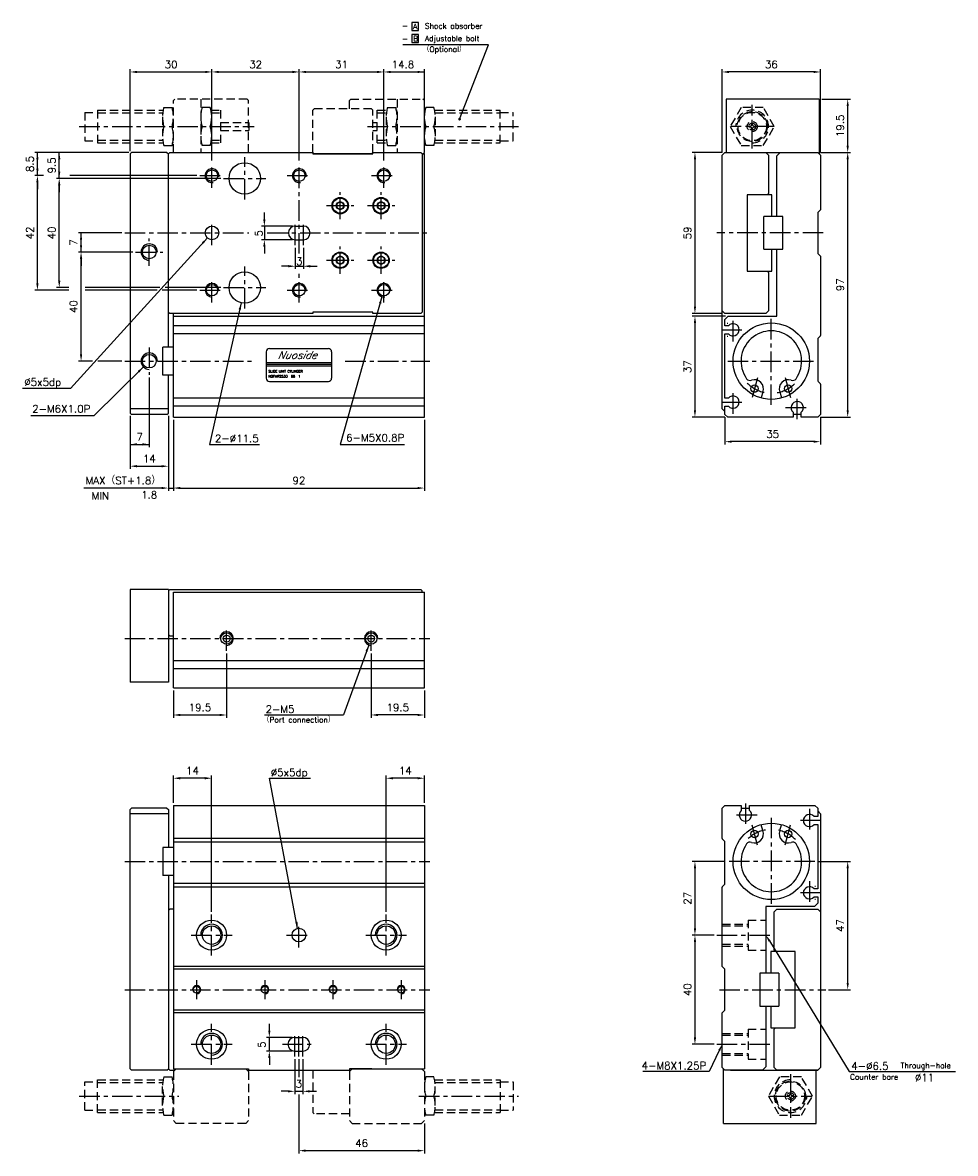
# Model space of a CAD drawing. Extents: x 14 to 576, y 8 to 422.
# Tile 2 of 2: x 234 to 576, y 8 to 422. Entities that reach past the tile are written whole.
import ezdxf
from ezdxf.enums import TextEntityAlignment as Align

# ---------------------------------------------------------------- set-up
doc = ezdxf.new("R2010")
doc.units = 0
doc.header["$LTSCALE"] = 6
doc.header["$MEASUREMENT"] = 0
doc.linetypes.add('CENTER', pattern=[2, 1.25, -0.25, 0.25, -0.25])
doc.linetypes.add('HIDDENX2', pattern=[0.75, 0.5, -0.25])
for name, color, linetype in [('CENTER', 1, 'CENTER'), ('DIM', 3, 'CONTINUOUS'), ('HIDDEN', 3, 'HIDDENX2'), ('PLINE', 2, 'CONTINUOUS')]:
    doc.layers.add(name, color=color, linetype=linetype)
doc.styles.add('AEH', font='SIMPLEX', dxfattribs={"bigfont": 'AE'})

msp = doc.modelspace()

# ---------------------------------------------------------------- linework, layer by layer
at = {"layer": 'CENTER'}
for p, q in [((501.88, 376.01), (501.88, 392.01)), ((255.18, 384.01), (319.28, 384.01)), ((360.83, 384.01), (416.18, 384.01)), ((509.88, 384.01), (493.88, 384.01)), ((303.83, 361.51), (303.83, 370.51)), ((315.83, 357.26), (315.83, 372.76)), ((335.83, 337.47), (335.83, 370.51)), ((366.83, 361.51), (366.83, 370.51)), ((299.33, 366.01), (308.33, 366.01)), ((308.08, 365.01), (323.58, 365.01)), ((331.33, 366.01), (340.33, 366.01)), ((362.33, 366.01), (371.33, 366.01)), ((350.83, 350.01), (350.83, 360.01)), ((365.83, 350.01), (365.83, 360.01)), ((345.83, 355.01), (355.83, 355.01)), ((360.83, 355.01), (370.83, 355.01)), ((303.83, 340.51), (303.83, 349.51)), ((334.33, 340.51), (334.33, 349.1)), ((337.33, 340.51), (337.33, 349.51)), ((271.83, 345.01), (317.37, 345.01)), ((324.11, 345.01), (383.68, 345.01)), ((527.88, 345.01), (488.88, 345.01)), ((280.83, 333.01), (280.83, 343.01)), ((350.83, 330.01), (350.83, 340.01)), ((365.83, 330.01), (365.83, 340.01)), ((275.83, 338.01), (285.83, 338.01)), ((315.83, 317.26), (315.83, 332.76)), ((345.83, 335.01), (355.83, 335.01)), ((360.83, 335.01), (370.83, 335.01)), ((303.83, 319.51), (303.83, 328.51)), ((335.83, 319.51), (335.83, 331.45)), ((366.83, 319.51), (366.83, 328.51)), ((299.33, 324.01), (308.33, 324.01)), ((308.08, 325.01), (323.58, 325.01)), ((331.33, 324.01), (340.33, 324.01)), ((362.33, 324.01), (371.33, 324.01)), ((494.88, 305.26), (494.88, 313.76)), ((508.88, 282.01), (508.88, 314.01)), ((490.63, 309.51), (499.13, 309.51)), ((280.83, 303.01), (280.83, 293.01)), ((271.83, 298.01), (318.68, 298.01)), ((352.68, 298.01), (383.68, 298.01)), ((492.88, 298.01), (524.88, 298.01)), ((503.78, 291.9), (501.68, 284.09)), ((513.97, 291.99), (516.08, 284.09)), ((494.88, 278.76), (494.88, 287.26)), ((490.63, 283.01), (499.13, 283.01)), ((518.38, 276.76), (518.38, 285.26)), ((514.13, 281.01), (522.63, 281.01)), ((309.18, 191.83), (309.18, 200.83)), ((362.18, 191.83), (362.18, 200.83)), ((271.83, 196.33), (383.68, 196.33)), ((499.38, 135.9), (499.38, 127.4)), ((522.88, 133.9), (522.88, 125.4)), ((503.63, 131.65), (495.13, 131.65)), ((503.8, 120.68), (501.68, 128.58)), ((508.88, 130.65), (508.88, 98.65)), ((513.99, 120.77), (516.08, 128.58)), ((527.13, 129.65), (518.63, 129.65)), ((271.83, 114.65), (383.68, 114.65)), ((524.88, 114.65), (492.88, 114.65)), ((522.88, 107.4), (522.88, 98.9)), ((527.13, 103.15), (518.63, 103.15)), ((303.68, 80.15), (303.68, 95.15)), ((335.68, 83.15), (335.68, 92.15)), ((367.68, 80.15), (367.68, 95.15)), ((296.18, 87.65), (311.18, 87.65)), ((331.18, 87.65), (340.18, 87.65)), ((360.18, 87.65), (375.18, 87.65)), ((488.88, 87.65), (508.88, 87.65)), ((298.18, 71.15), (298.18, 64.15)), ((323.18, 71.15), (323.18, 64.15)), ((348.18, 71.15), (348.18, 64.15)), ((373.18, 71.15), (373.18, 64.15)), ((271.83, 67.65), (383.68, 67.65)), ((489.88, 67.65), (528.88, 67.65)), ((303.68, 40.15), (303.68, 55.15)), ((367.68, 40.15), (367.68, 55.15)), ((334.18, 43.15), (334.18, 52.15)), ((335.68, 43.15), (335.68, 52.15)), ((337.18, 43.15), (337.18, 52.15)), ((296.18, 47.65), (311.18, 47.65)), ((329.68, 47.65), (341.68, 47.65)), ((360.18, 47.65), (375.18, 47.65)), ((488.88, 47.65), (508.88, 47.65)), ((515.88, 36.65), (515.88, 20.65)), ((255.18, 28.65), (291.68, 28.65)), ((379.68, 28.65), (416.18, 28.65)), ((507.88, 28.65), (523.88, 28.65))]:
    msp.add_line(p, q, dxfattribs=at)
for centre, start, end in [((508.88, 298.65), 224.4155, 257.5054), ((508.88, 298.65), 280.2365, 313.3185), ((508.88, 114.02), 100.2365, 133.3185), ((508.88, 114.02), 44.4155, 77.5054)]:
    msp.add_arc(centre, 12.35, start, end, dxfattribs=at)
at = {"layer": 'DIM'}
for p, q in [((377.04, 422.1), (377.04, 419.2)), ((379.54, 422.1), (377.04, 422.1)), ((377.04, 419.2), (379.54, 419.2)), ((379.54, 419.2), (379.54, 422.1)), ((379.54, 417.69), (377.04, 417.69)), ((377.04, 417.69), (377.04, 414.79)), ((377.04, 414.79), (379.54, 414.79)), ((379.54, 414.79), (379.54, 417.69)), ((405.21, 414.01), (373.76, 414.01)), ((394.59, 386.71), (405.21, 414.01)), ((273.83, 375.01), (273.83, 405.01)), ((276.33, 404.01), (301.33, 404.01)), ((303.83, 371.51), (303.83, 405.01)), ((306.33, 404.01), (333.33, 404.01)), ((335.83, 371.51), (335.83, 405.01)), ((338.33, 404.01), (364.33, 404.01)), ((366.83, 371.51), (366.83, 405.01)), ((369.33, 404.01), (381.68, 404.01)), ((381.68, 375.01), (381.68, 405.01)), ((490.88, 374.51), (490.88, 405.01)), ((524.38, 404.01), (493.38, 404.01)), ((526.88, 374.51), (526.88, 405.01)), ((527.38, 394.01), (537.88, 394.01)), ((536.88, 377.01), (536.88, 391.51)), ((273.33, 374.51), (238.83, 374.51)), ((239.83, 366.01), (239.83, 374.51)), ((247.83, 365.01), (247.83, 374.51)), ((490.88, 374.51), (479.88, 374.51)), ((526.88, 374.51), (537.88, 374.51)), ((480.88, 372.01), (480.88, 318.01)), ((536.88, 280.01), (536.88, 372.01)), ((242.09, 366.01), (238.83, 366.01)), ((307.08, 365.01), (246.83, 365.01)), ((298.33, 366.01), (251.66, 366.01)), ((239.83, 326.51), (239.83, 363.51)), ((239.83, 363.51), (239.83, 361.01)), ((247.83, 327.51), (247.83, 362.51)), ((247.83, 362.51), (247.83, 360.01)), ((323.03, 350.01), (323.03, 352.51)), ((270.83, 345.01), (254.83, 345.01)), ((255.83, 338.01), (255.83, 345.01)), ((333.33, 347.51), (322.03, 347.51)), ((323.03, 347.51), (323.03, 342.51)), ((302.14, 343.17), (251.91, 288.01)), ((333.33, 342.51), (322.03, 342.51)), ((323.03, 340.01), (323.03, 337.51)), ((274.83, 338.01), (254.83, 338.01)), ((334.33, 339.51), (334.33, 331.81)), ((337.33, 339.51), (337.33, 331.81)), ((255.83, 300.51), (255.83, 335.51)), ((255.83, 335.51), (255.83, 333.01)), ((331.83, 332.81), (329.33, 332.81)), ((334.33, 332.81), (337.33, 332.81)), ((339.83, 332.81), (342.33, 332.81)), ((251.36, 324.01), (238.83, 324.01)), ((251.36, 325.01), (246.83, 325.01)), ((284.7, 325.01), (257.39, 325.01)), ((283.7, 324.01), (257.39, 324.01)), ((298.33, 324.01), (285.61, 324.01)), ((307.08, 325.01), (286.61, 325.01)), ((314.56, 319.4), (302.87, 267.51)), ((366.14, 321.61), (350.79, 267.51)), ((490.88, 315.51), (479.88, 315.51)), ((492.08, 314.51), (479.88, 314.51)), ((480.88, 312.01), (480.88, 280.01)), ((260.01, 298.01), (254.83, 298.01)), ((278.69, 295.91), (260.56, 278.01)), ((270.83, 298.01), (262.01, 298.01)), ((280.83, 292.01), (280.83, 266.51)), ((251.91, 288.01), (234.4, 288.01)), ((260.56, 278.01), (237.43, 278.01)), ((273.83, 278.01), (273.83, 258.51)), ((287.83, 278.01), (287.83, 250.51)), ((289.68, 276.51), (289.68, 250.51)), ((381.68, 276.51), (381.68, 250.51)), ((491.88, 277.51), (479.88, 277.51)), ((491.88, 277.51), (491.88, 267.51)), ((526.88, 277.51), (526.88, 267.51)), ((526.88, 277.51), (537.88, 277.51)), ((273.83, 267.51), (280.83, 267.51)), ((302.87, 267.51), (321.2, 267.51)), ((350.79, 267.51), (374.42, 267.51)), ((524.38, 268.51), (494.38, 268.51)), ((276.33, 259.51), (285.33, 259.51)), ((285.33, 251.51), (256.9, 251.51)), ((287.83, 251.51), (289.68, 251.51)), ((292.18, 251.51), (379.18, 251.51)), ((309.18, 190.83), (309.18, 167.33)), ((361.32, 193.98), (352.01, 168.33)), ((362.18, 190.83), (362.18, 167.33)), ((289.68, 177.33), (289.68, 167.33)), ((381.68, 177.33), (381.68, 167.33)), ((292.18, 168.33), (306.68, 168.33)), ((323.11, 168.33), (352.01, 168.33)), ((379.18, 168.33), (364.68, 168.33)), ((289.68, 136.15), (289.68, 146.15)), ((301.18, 145.15), (292.18, 145.15)), ((303.68, 96.15), (303.68, 146.15)), ((324.95, 145.15), (339.89, 145.15)), ((335.22, 90.11), (324.95, 145.15)), ((367.68, 96.15), (367.68, 146.15)), ((379.18, 145.15), (370.18, 145.15)), ((381.68, 136.15), (381.68, 146.15)), ((491.88, 114.65), (479.88, 114.65)), ((480.88, 112.15), (480.88, 90.15)), ((525.88, 114.65), (537.88, 114.65)), ((536.88, 70.15), (536.88, 112.15)), ((487.88, 87.65), (479.88, 87.65)), ((480.88, 85.15), (480.88, 50.15)), ((508.18, 85.52), (537.39, 37.65)), ((529.88, 67.65), (537.88, 67.65)), ((324.85, 52.65), (324.85, 55.15)), ((333.18, 50.15), (323.85, 50.15)), ((324.85, 45.15), (324.85, 50.15)), ((487.88, 47.65), (479.88, 47.65)), ((333.18, 45.15), (323.85, 45.15)), ((324.85, 42.65), (324.85, 40.15)), ((334.18, 42.15), (334.18, 29.4)), ((335.68, 42.15), (335.68, 35.64)), ((337.18, 42.15), (337.18, 29.4)), ((489.81, 45.39), (486.15, 37.65)), ((486.15, 37.65), (461.76, 37.65)), ((537.39, 37.65), (576.36, 37.65)), ((331.68, 30.4), (329.18, 30.4)), ((334.18, 30.4), (337.18, 30.4)), ((335.68, 29.2), (335.68, 7.65)), ((339.68, 30.4), (342.18, 30.4)), ((381.68, 18.65), (381.68, 7.65)), ((338.18, 8.65), (379.18, 8.65))]:
    msp.add_line(p, q, dxfattribs=at)
at = {"layer": 'DIM', "const_width": 0.5}
msp.add_lwpolyline([(394.34, 386.71, 1), (394.84, 386.71, 1)], format="xyb", close=True, dxfattribs=at)
at = {"layer": 'DIM'}
for centre in [(350.83, 355.01), (365.83, 355.01), (350.83, 335.01), (365.83, 335.01)]:
    msp.add_circle(centre, 1.44, dxfattribs=at)
for points in [[(276.33, 404.43), (276.33, 403.6), (273.83, 404.01)], [(301.33, 404.43), (301.33, 403.6), (303.83, 404.01)], [(306.33, 404.43), (306.33, 403.6), (303.83, 404.01)], [(333.33, 404.43), (333.33, 403.6), (335.83, 404.01)], [(338.33, 404.43), (338.33, 403.6), (335.83, 404.01)], [(364.33, 404.43), (364.33, 403.6), (366.83, 404.01)], [(369.33, 404.43), (369.33, 403.6), (366.83, 404.01)], [(379.18, 404.43), (379.18, 403.6), (381.68, 404.01)], [(493.38, 404.43), (493.38, 403.6), (490.88, 404.01)], [(524.38, 404.43), (524.38, 403.6), (526.88, 404.01)], [(536.47, 391.51), (537.3, 391.51), (536.88, 394.01)], [(239.41, 372.01), (240.24, 372.01), (239.83, 374.51)], [(247.41, 372.01), (248.24, 372.01), (247.83, 374.51)], [(480.47, 372.01), (481.3, 372.01), (480.88, 374.51)], [(536.47, 377.01), (537.3, 377.01), (536.88, 374.51)], [(536.47, 372.01), (537.3, 372.01), (536.88, 374.51)], [(239.41, 368.51), (240.24, 368.51), (239.83, 366.01)], [(239.41, 363.51), (240.24, 363.51), (239.83, 366.01)], [(247.41, 367.51), (248.24, 367.51), (247.83, 365.01)], [(247.41, 362.51), (248.24, 362.51), (247.83, 365.01)], [(322.61, 350.01), (323.44, 350.01), (323.03, 347.51)], [(255.41, 342.51), (256.24, 342.51), (255.83, 345.01)], [(255.41, 340.51), (256.24, 340.51), (255.83, 338.01)], [(300.15, 341.6), (300.77, 341.04), (302.14, 343.17)], [(322.61, 340.01), (323.44, 340.01), (323.03, 342.51)], [(255.41, 335.51), (256.24, 335.51), (255.83, 338.01)], [(331.83, 333.23), (331.83, 332.4), (334.33, 332.81)], [(339.83, 333.23), (339.83, 332.4), (337.33, 332.81)], [(247.41, 327.51), (248.24, 327.51), (247.83, 325.01)], [(239.41, 326.51), (240.24, 326.51), (239.83, 324.01)], [(313.61, 317.06), (314.42, 316.87), (314.56, 319.4)], [(365.06, 319.32), (365.86, 319.09), (366.14, 321.61)], [(480.47, 318.01), (481.3, 318.01), (480.88, 315.51)], [(480.47, 312.01), (481.3, 312.01), (480.88, 314.51)], [(255.41, 300.51), (256.24, 300.51), (255.83, 298.01)], [(276.62, 294.45), (277.2, 293.85), (278.69, 295.91)], [(480.47, 280.01), (481.3, 280.01), (480.88, 277.51)], [(536.47, 280.01), (537.3, 280.01), (536.88, 277.51)], [(276.33, 267.93), (276.33, 267.1), (273.83, 267.51)], [(278.33, 267.93), (278.33, 267.1), (280.83, 267.51)], [(494.38, 268.93), (494.38, 268.1), (491.88, 268.51)], [(524.38, 268.93), (524.38, 268.1), (526.88, 268.51)], [(276.33, 259.93), (276.33, 259.1), (273.83, 259.51)], [(285.33, 259.93), (285.33, 259.1), (287.83, 259.51)], [(285.33, 251.93), (285.33, 251.1), (287.83, 251.51)], [(292.18, 251.93), (292.18, 251.1), (289.68, 251.51)], [(379.18, 251.93), (379.18, 251.1), (381.68, 251.51)], [(360.08, 191.78), (360.86, 191.49), (361.32, 193.98)], [(292.18, 168.75), (292.18, 167.92), (289.68, 168.33)], [(306.68, 168.75), (306.68, 167.92), (309.18, 168.33)], [(364.68, 168.75), (364.68, 167.92), (362.18, 168.33)], [(379.18, 168.75), (379.18, 167.92), (381.68, 168.33)], [(292.18, 145.57), (292.18, 144.74), (289.68, 145.15)], [(301.18, 145.57), (301.18, 144.74), (303.68, 145.15)], [(370.18, 145.57), (370.18, 144.74), (367.68, 145.15)], [(379.18, 145.57), (379.18, 144.74), (381.68, 145.15)], [(480.47, 112.15), (481.3, 112.15), (480.88, 114.65)], [(536.47, 112.15), (537.3, 112.15), (536.88, 114.65)], [(335.17, 92.65), (334.35, 92.49), (335.22, 90.11)], [(480.47, 90.15), (481.3, 90.15), (480.88, 87.65)], [(480.47, 85.15), (481.3, 85.15), (480.88, 87.65)], [(507.83, 85.3), (508.54, 85.74), (506.88, 87.65)], [(536.47, 70.15), (537.3, 70.15), (536.88, 67.65)], [(324.43, 52.65), (325.27, 52.65), (324.85, 50.15)], [(480.47, 50.15), (481.3, 50.15), (480.88, 47.65)], [(489.44, 45.57), (490.19, 45.22), (490.88, 47.65)], [(324.43, 42.65), (325.27, 42.65), (324.85, 45.15)], [(331.68, 30.81), (331.68, 29.98), (334.18, 30.4)], [(339.68, 30.81), (339.68, 29.98), (337.18, 30.4)], [(338.18, 9.07), (338.18, 8.24), (335.68, 8.65)], [(379.18, 9.07), (379.18, 8.24), (381.68, 8.65)]]:
    msp.add_solid(points, dxfattribs=at)
at = {"layer": 'HIDDEN'}
for p, q in [((289.68, 393.51), (290.18, 394.01)), ((316.68, 394.01), (290.18, 394.01)), ((299.68, 394.01), (299.68, 374.51)), ((316.68, 394.01), (317.18, 393.51)), ((354.68, 394.01), (354.18, 393.51)), ((354.68, 394.01), (381.18, 394.01)), ((371.68, 394.01), (371.68, 374.51)), ((381.68, 393.51), (381.18, 394.01)), ((261.88, 390.01), (285.93, 390.01)), ((261.88, 390.01), (261.88, 378.01)), ((286.18, 391.01), (289.18, 391.01)), ((289.68, 390.01), (289.42, 390.01)), ((289.68, 374.51), (289.68, 393.51)), ((299.68, 390.01), (299.93, 390.01)), ((303.18, 391.01), (300.18, 391.01)), ((303.42, 390.01), (306.98, 390.01)), ((306.98, 390.01), (306.98, 378.01)), ((317.18, 374.51), (317.18, 393.51)), ((340.83, 390.01), (341.33, 390.51)), ((340.83, 374.51), (340.83, 390.01)), ((362.33, 390.51), (341.33, 390.51)), ((354.18, 390.51), (354.18, 393.51)), ((362.83, 390.01), (362.33, 390.51)), ((362.83, 374.51), (362.83, 390.01)), ((364.38, 390.01), (367.93, 390.01)), ((364.38, 378.01), (364.38, 390.01)), ((368.18, 391.01), (371.18, 391.01)), ((371.42, 390.01), (371.68, 390.01)), ((381.68, 374.51), (381.68, 393.51)), ((381.68, 390.01), (381.93, 390.01)), ((385.18, 391.01), (382.18, 391.01)), ((385.42, 390.01), (409.48, 390.01)), ((409.48, 378.01), (409.48, 390.01)), ((257.18, 389.21), (257.18, 378.81)), ((257.18, 389.21), (261.88, 389.21)), ((261.88, 389.01), (285.77, 389.01)), ((285.68, 387.51), (285.68, 380.51)), ((289.68, 389.01), (289.59, 389.01)), ((299.68, 389.01), (299.77, 389.01)), ((303.59, 389.01), (306.98, 389.01)), ((303.68, 387.51), (303.68, 380.51)), ((306.98, 385.51), (317.28, 385.51)), ((317.28, 385.51), (317.28, 382.51)), ((362.83, 385.51), (364.38, 385.51)), ((364.38, 389.01), (367.77, 389.01)), ((367.68, 387.51), (367.68, 380.51)), ((371.59, 389.01), (371.68, 389.01)), ((381.68, 389.01), (381.77, 389.01)), ((385.59, 389.01), (409.48, 389.01)), ((385.68, 387.51), (385.68, 380.51)), ((409.48, 389.21), (414.18, 389.21)), ((414.18, 378.81), (414.18, 389.21)), ((306.98, 382.51), (317.28, 382.51)), ((362.83, 382.51), (364.38, 382.51)), ((500.64, 384.16), (501.41, 384.16)), ((500.64, 383.86), (501.41, 383.86)), ((501.73, 384.49), (501.73, 385.25)), ((501.73, 382.77), (501.73, 383.54)), ((502.03, 384.49), (502.03, 385.25)), ((502.03, 382.77), (502.03, 383.54)), ((502.35, 384.16), (503.12, 384.16)), ((502.35, 383.86), (503.12, 383.86)), ((257.18, 378.81), (261.88, 378.81)), ((261.88, 379.01), (285.77, 379.01)), ((261.88, 378.01), (285.93, 378.01)), ((289.68, 378.01), (289.42, 378.01)), ((289.68, 379.01), (289.59, 379.01)), ((299.68, 379.01), (299.77, 379.01)), ((299.68, 378.01), (299.93, 378.01)), ((303.42, 378.01), (306.98, 378.01)), ((303.59, 379.01), (306.98, 379.01)), ((364.38, 379.01), (367.77, 379.01)), ((364.38, 378.01), (367.93, 378.01)), ((371.42, 378.01), (371.68, 378.01)), ((371.59, 379.01), (371.68, 379.01)), ((381.68, 379.01), (381.77, 379.01)), ((381.68, 378.01), (381.93, 378.01)), ((385.42, 378.01), (409.48, 378.01)), ((385.59, 379.01), (409.48, 379.01)), ((409.48, 378.81), (414.18, 378.81)), ((286.18, 377.01), (289.18, 377.01)), ((303.18, 377.01), (300.18, 377.01)), ((341.33, 374.01), (340.83, 374.51)), ((362.33, 374.01), (362.83, 374.51)), ((368.18, 377.01), (371.18, 377.01)), ((381.18, 374.01), (381.68, 374.51)), ((385.18, 377.01), (382.18, 377.01)), ((490.88, 91.65), (500.38, 91.65)), ((500.38, 93.15), (500.38, 82.15)), ((500.38, 93.15), (506.88, 93.15)), ((490.88, 91.03), (500.38, 91.03)), ((490.88, 84.28), (500.38, 84.28)), ((490.88, 83.65), (500.38, 83.65)), ((500.38, 82.15), (506.88, 82.15)), ((490.88, 51.65), (500.38, 51.65)), ((490.88, 51.03), (500.38, 51.03)), ((500.38, 53.15), (506.88, 53.15)), ((500.38, 53.15), (500.38, 42.15)), ((490.88, 44.28), (500.38, 44.28)), ((490.88, 43.65), (500.38, 43.65)), ((500.38, 42.15), (506.88, 42.15)), ((290.68, 38.65), (289.68, 37.65)), ((289.68, 37.65), (289.68, 19.65)), ((316.18, 38.65), (317.18, 37.65)), ((317.18, 37.65), (317.18, 19.65)), ((340.83, 38.15), (340.83, 22.65)), ((355.18, 38.65), (354.18, 37.65)), ((354.18, 37.65), (354.18, 19.65)), ((380.68, 38.65), (381.68, 37.65)), ((381.68, 37.65), (381.68, 19.65)), ((257.18, 33.85), (261.88, 33.85)), ((257.18, 23.45), (257.18, 33.85)), ((261.88, 34.65), (285.93, 34.65)), ((261.88, 22.65), (261.88, 34.65)), ((261.88, 33.65), (285.77, 33.65)), ((286.18, 35.65), (289.18, 35.65)), ((289.68, 34.65), (289.42, 34.65)), ((289.68, 33.65), (289.59, 33.65)), ((381.68, 34.65), (381.93, 34.65)), ((381.68, 33.65), (381.77, 33.65)), ((385.18, 35.65), (382.18, 35.65)), ((385.42, 34.65), (409.48, 34.65)), ((385.59, 33.65), (409.48, 33.65)), ((409.48, 34.65), (409.48, 22.65)), ((409.48, 33.85), (414.18, 33.85)), ((414.18, 33.85), (414.18, 23.45)), ((285.68, 25.15), (285.68, 32.15)), ((385.68, 25.15), (385.68, 32.15)), ((515.73, 29.89), (515.73, 29.13)), ((516.03, 29.89), (516.03, 29.13)), ((515.41, 28.8), (514.64, 28.8)), ((515.41, 28.5), (514.64, 28.5)), ((515.73, 28.18), (515.73, 27.41)), ((516.03, 28.18), (516.03, 27.41)), ((517.12, 28.8), (516.35, 28.8)), ((517.12, 28.5), (516.35, 28.5)), ((257.18, 23.45), (261.88, 23.45)), ((261.88, 23.65), (285.77, 23.65)), ((261.88, 22.65), (285.93, 22.65)), ((286.18, 21.65), (289.18, 21.65)), ((289.68, 22.65), (289.42, 22.65)), ((289.68, 23.65), (289.59, 23.65)), ((340.83, 22.65), (341.33, 22.15)), ((354.18, 22.15), (341.33, 22.15)), ((381.68, 23.65), (381.77, 23.65)), ((381.68, 22.65), (381.93, 22.65)), ((385.18, 21.65), (382.18, 21.65)), ((385.42, 22.65), (409.48, 22.65)), ((385.59, 23.65), (409.48, 23.65)), ((409.48, 23.45), (414.18, 23.45)), ((290.68, 18.65), (289.68, 19.65)), ((316.18, 18.65), (290.68, 18.65)), ((316.18, 18.65), (317.18, 19.65)), ((354.18, 19.65), (355.18, 18.65)), ((355.18, 18.65), (380.68, 18.65)), ((381.68, 19.65), (380.68, 18.65))]:
    msp.add_line(p, q, dxfattribs=at)
for points in [[(497.84, 391.01), (493.8, 384.01), (497.84, 377.01), (505.92, 377.01), (509.97, 384.01), (505.92, 391.01)], [(519.92, 21.65), (523.97, 28.65), (519.92, 35.65), (511.84, 35.65), (507.8, 28.65), (511.84, 21.65)]]:
    msp.add_lwpolyline(points, close=True, dxfattribs=at)
for centre, radius in [((501.88, 384.01), 5.5), ((501.88, 384.01), 5.2), ((501.88, 384.01), 1.85), ((501.88, 384.01), 1.25), ((515.88, 28.65), 5.5), ((515.88, 28.65), 5.2), ((515.88, 28.65), 1.85), ((515.88, 28.65), 1.25)]:
    msp.add_circle(centre, radius, dxfattribs=at)
for centre, radius, start, end in [((298.18, 387.51), 12.5, 163.7398, 196.2602), ((277.18, 387.51), 12.5, 343.7398, 16.2602), ((312.18, 387.51), 12.5, 163.7398, 196.2602), ((291.18, 387.51), 12.5, 343.7398, 16.2602), ((380.18, 387.51), 12.5, 163.7398, 196.2602), ((359.18, 387.51), 12.5, 343.7398, 16.2602), ((394.18, 387.51), 12.5, 163.7398, 196.2602), ((373.18, 387.51), 12.5, 343.7398, 16.2602), ((298.18, 380.51), 12.5, 163.7398, 196.2602), ((277.18, 380.51), 12.5, 343.7398, 16.2602), ((312.18, 380.51), 12.5, 163.7398, 196.2602), ((291.18, 380.51), 12.5, 343.7398, 16.2602), ((380.18, 380.51), 12.5, 163.7398, 196.2602), ((359.18, 380.51), 12.5, 343.7398, 16.2602), ((394.18, 380.51), 12.5, 163.7398, 196.2602), ((373.18, 380.51), 12.5, 343.7398, 16.2602), ((501.88, 384.01), 0.496, 107.6204, 162.3796), ((501.88, 384.01), 0.496, 197.6204, 252.3796), ((501.88, 384.01), 0.496, 17.6204, 72.3796), ((501.88, 384.01), 0.496, 287.6204, 342.3796), ((298.18, 32.15), 12.5, 163.7398, 196.2602), ((277.18, 32.15), 12.5, 343.7398, 16.2602), ((394.18, 32.15), 12.5, 163.7398, 196.2602), ((373.18, 32.15), 12.5, 343.7398, 16.2602), ((515.88, 28.65), 0.496, 107.6204, 162.3796), ((515.88, 28.65), 0.496, 17.6204, 72.3796), ((298.18, 25.15), 12.5, 163.7398, 196.2602), ((277.18, 25.15), 12.5, 343.7398, 16.2602), ((394.18, 25.15), 12.5, 163.7398, 196.2602), ((373.18, 25.15), 12.5, 343.7398, 16.2602), ((515.88, 28.65), 0.496, 197.6204, 252.3796), ((515.88, 28.65), 0.496, 287.6204, 342.3796)]:
    msp.add_arc(centre, radius, start, end, dxfattribs=at)
at = {"layer": 'HIDDEN', "color": 3}
for centre, start, end in [((501.88, 384.01), 270, 180), ((515.88, 28.65), 90, 0)]:
    msp.add_arc(centre, 6, start, end, dxfattribs=at)
at = {"layer": 'PLINE'}
for p, q in [((492.38, 394.01), (492.38, 374.51)), ((526.38, 394.01), (492.38, 394.01)), ((526.38, 394.01), (526.38, 374.01)), ((274.33, 374.51), (273.83, 374.01)), ((273.83, 374.01), (273.83, 279.01)), ((287.33, 374.51), (274.33, 374.51)), ((287.33, 374.51), (287.83, 374.01)), ((287.83, 374.01), (288.33, 374.51)), ((287.83, 303.11), (287.83, 374.01)), ((287.83, 316.01), (287.83, 374.01)), ((288.33, 374.51), (340.83, 374.51)), ((340.83, 374.51), (340.83, 374.01)), ((340.83, 374.01), (362.83, 374.01)), ((362.38, 374.01), (341.38, 374.01)), ((362.83, 374.51), (380.33, 374.51)), ((362.83, 374.01), (362.83, 374.51)), ((380.33, 374.51), (380.83, 374.01)), ((380.83, 374.01), (380.83, 316.01)), ((380.83, 374.01), (381.68, 374.01)), ((381.68, 277.51), (381.68, 374.01)), ((491.88, 374.51), (490.88, 373.51)), ((490.88, 373.51), (491.88, 374.51)), ((490.88, 280.51), (490.88, 373.51)), ((490.88, 316.51), (490.88, 373.51)), ((491.88, 374.51), (525.88, 374.51)), ((506.88, 374.51), (507.88, 373.51)), ((507.88, 373.51), (507.88, 359.51)), ((510.88, 373.31), (512.08, 374.51)), ((510.88, 351.01), (510.88, 373.31)), ((525.88, 374.51), (526.88, 373.51)), ((526.88, 373.51), (526.88, 353.51)), ((500.08, 359.01), (500.08, 331.01)), ((509.08, 359.01), (500.08, 359.01)), ((507.38, 359.01), (507.88, 359.51)), ((509.08, 351.01), (509.08, 359.01)), ((526.88, 353.51), (525.88, 352.51)), ((525.88, 352.51), (525.88, 337.51)), ((513.08, 351.01), (506.08, 351.01)), ((506.08, 339.01), (506.08, 351.01)), ((513.08, 339.01), (513.08, 351.01)), ((334.33, 347.51), (337.33, 347.51)), ((334.33, 342.51), (337.33, 342.51)), ((506.08, 339.01), (513.08, 339.01)), ((509.08, 331.01), (509.08, 339.01)), ((510.88, 314.51), (510.88, 339.01)), ((525.88, 337.51), (526.88, 336.51)), ((526.88, 336.51), (526.88, 307.46)), ((500.08, 331.01), (509.08, 331.01)), ((507.38, 331.01), (507.88, 330.51)), ((507.88, 330.51), (507.88, 316.51)), ((288.33, 315.51), (287.83, 316.01)), ((340.83, 315.51), (288.33, 315.51)), ((289.68, 277.51), (289.68, 315.51)), ((340.83, 316.01), (340.83, 315.51)), ((362.83, 316.01), (340.83, 316.01)), ((362.83, 315.51), (362.83, 316.01)), ((380.33, 315.51), (362.83, 315.51)), ((380.83, 316.01), (380.33, 315.51)), ((491.88, 315.51), (490.88, 316.51)), ((506.88, 315.51), (491.88, 315.51)), ((507.88, 316.51), (506.88, 315.51)), ((289.68, 314.51), (381.68, 314.51)), ((381.68, 311.01), (289.68, 311.01)), ((491.88, 313.31), (493.08, 314.51)), ((491.88, 311.01), (491.88, 313.31)), ((493.21, 311.01), (491.88, 311.01)), ((493.08, 314.51), (510.88, 314.51)), ((381.68, 308.01), (289.68, 308.01)), ((491.88, 308.01), (493.21, 308.01)), ((491.88, 284.51), (491.88, 308.01)), ((526.77, 307.18), (526, 306.41)), ((289.68, 303.11), (285.83, 303.11)), ((285.83, 292.91), (285.83, 303.11)), ((525.88, 306.13), (525.88, 290.9)), ((289.68, 292.91), (285.83, 292.91)), ((287.83, 279.01), (287.83, 292.91)), ((526, 290.62), (526.77, 289.85)), ((505.75, 286.71), (505.16, 284.64)), ((512.02, 286.71), (512.61, 284.64)), ((526.88, 289.57), (526.88, 278.51)), ((381.68, 284.51), (289.68, 284.51)), ((493.21, 284.51), (491.88, 284.51)), ((287.83, 280.51), (273.83, 280.51)), ((273.83, 279.01), (274.33, 278.51)), ((287.33, 278.51), (274.33, 278.51)), ((287.33, 278.51), (287.83, 279.01)), ((381.68, 281.51), (289.68, 281.51)), ((490.88, 280.51), (491.88, 279.51)), ((491.88, 281.51), (493.21, 281.51)), ((491.88, 278.51), (491.88, 281.51)), ((492.88, 277.51), (491.88, 278.51)), ((516.88, 279.34), (516.88, 277.51)), ((519.88, 278.51), (516.88, 278.51)), ((519.88, 277.51), (519.88, 279.34)), ((525.88, 277.51), (526.88, 278.51)), ((289.68, 277.51), (381.68, 277.51)), ((516.88, 277.51), (492.88, 277.51)), ((525.88, 277.51), (519.88, 277.51)), ((273.83, 214.33), (273.83, 180.33)), ((287.83, 214.33), (273.83, 214.33)), ((287.83, 214.33), (287.83, 180.33)), ((287.83, 213.83), (288.33, 214.33)), ((288.33, 214.33), (380.33, 214.33)), ((289.68, 213.33), (381.68, 213.33)), ((289.68, 178.33), (289.68, 213.33)), ((380.83, 213.83), (380.33, 214.33)), ((380.83, 213.33), (380.83, 213.83)), ((381.68, 178.33), (381.68, 213.33)), ((287.83, 197.83), (288.33, 197.33)), ((288.33, 197.33), (289.68, 197.33)), ((289.68, 188.33), (381.68, 188.33)), ((289.68, 185.33), (381.68, 185.33)), ((287.83, 180.33), (273.83, 180.33)), ((289.68, 178.33), (381.68, 178.33)), ((273.83, 133.65), (274.33, 134.15)), ((273.83, 38.65), (273.83, 133.65)), ((287.33, 134.15), (274.33, 134.15)), ((287.33, 134.15), (287.83, 133.65)), ((287.83, 133.65), (287.83, 119.75)), ((289.68, 135.15), (381.68, 135.15)), ((289.68, 135.15), (289.68, 38.65)), ((381.68, 135.15), (381.68, 38.65)), ((491.88, 135.15), (490.88, 134.15)), ((490.88, 123.1), (490.88, 134.15)), ((491.88, 135.15), (497.88, 135.15)), ((497.88, 135.15), (497.88, 133.33)), ((497.88, 134.15), (500.88, 134.15)), ((500.88, 135.15), (524.88, 135.15)), ((500.88, 133.33), (500.88, 135.15)), ((524.88, 135.15), (525.88, 134.15)), ((525.88, 134.15), (525.88, 131.15)), ((526.88, 132.15), (525.88, 133.15)), ((287.83, 132.15), (273.83, 132.15)), ((525.88, 131.15), (524.56, 131.15)), ((526.88, 132.15), (526.88, 39.15)), ((505.75, 125.96), (505.16, 128.02)), ((512.02, 125.96), (512.61, 128.02)), ((524.56, 128.15), (525.88, 128.15)), ((525.88, 128.15), (525.88, 104.65)), ((381.68, 123.1), (289.68, 123.1)), ((381.68, 121.77), (289.68, 121.77)), ((491.77, 122.05), (491, 122.81)), ((491.88, 106.54), (491.88, 121.77)), ((285.83, 119.75), (285.83, 109.55)), ((289.68, 119.75), (285.83, 119.75)), ((289.68, 109.55), (285.83, 109.55)), ((287.83, 109.55), (287.83, 38.65)), ((381.68, 106.54), (289.68, 106.54)), ((381.68, 105.21), (289.68, 105.21)), ((490.88, 76.15), (490.88, 105.21)), ((491, 105.49), (491.77, 106.26)), ((525.88, 104.65), (524.56, 104.65)), ((524.56, 101.65), (525.88, 101.65)), ((525.88, 101.65), (525.88, 99.35)), ((288.33, 97.15), (287.83, 96.65)), ((287.83, 96.65), (287.83, 38.65)), ((289.68, 97.15), (288.33, 97.15)), ((506.88, 98.15), (506.88, 73.65)), ((524.68, 98.15), (506.88, 98.15)), ((509.88, 96.15), (510.88, 97.15)), ((509.88, 82.15), (509.88, 96.15)), ((510.88, 97.15), (525.88, 97.15)), ((525.88, 99.35), (524.68, 98.15)), ((525.88, 97.15), (526.88, 96.15)), ((526.88, 96.15), (526.88, 39.15)), ((517.68, 81.65), (508.68, 81.65)), ((508.68, 81.65), (508.68, 73.65)), ((510.38, 81.65), (509.88, 82.15)), ((517.68, 53.65), (517.68, 81.65)), ((381.68, 76.15), (289.68, 76.15)), ((381.68, 75.15), (289.68, 75.15)), ((491.88, 75.15), (490.88, 76.15)), ((491.88, 60.15), (491.88, 75.15)), ((504.68, 73.65), (504.68, 61.65)), ((511.68, 73.65), (504.68, 73.65)), ((511.68, 73.65), (511.68, 61.65)), ((381.68, 60.15), (289.68, 60.15)), ((381.68, 59.15), (289.68, 59.15)), ((490.88, 59.15), (491.88, 60.15)), ((490.88, 39.15), (490.88, 59.15)), ((504.68, 61.65), (511.68, 61.65)), ((506.88, 61.65), (506.88, 39.35)), ((508.68, 61.65), (508.68, 53.65)), ((334.18, 50.15), (337.18, 50.15)), ((508.68, 53.65), (517.68, 53.65)), ((510.38, 53.65), (509.88, 53.15)), ((509.88, 39.15), (509.88, 53.15)), ((334.18, 45.15), (337.18, 45.15)), ((274.33, 38.15), (273.83, 38.65)), ((287.33, 38.15), (274.33, 38.15)), ((287.33, 38.15), (287.83, 38.65)), ((287.83, 38.65), (288.33, 38.15)), ((288.33, 38.15), (290.18, 38.15)), ((289.68, 38.65), (317.18, 38.65)), ((317.18, 38.65), (317.18, 38.15)), ((317.18, 38.15), (354.18, 38.15)), ((362.38, 38.65), (354.18, 38.65)), ((354.18, 38.65), (354.18, 38.15)), ((355.18, 38.65), (381.68, 38.65)), ((491.88, 38.15), (490.88, 39.15)), ((491.38, 18.65), (491.38, 38.65)), ((505.68, 38.15), (491.88, 38.15)), ((493.88, 38.15), (525.88, 38.15)), ((506.88, 39.35), (505.68, 38.15)), ((510.88, 38.15), (509.88, 39.15)), ((525.88, 38.15), (510.88, 38.15)), ((525.38, 18.65), (525.38, 38.15)), ((526.88, 39.15), (525.88, 38.15)), ((525.88, 38.15), (526.88, 39.15)), ((491.38, 18.65), (525.38, 18.65))]:
    msp.add_line(p, q, dxfattribs=at)
at = {"layer": 'PLINE', "color": 5}
for p, q in [((492.88, 311.81), (492.68, 311.81)), ((492.68, 307.21), (492.88, 307.21)), ((525.08, 105.45), (524.89, 105.45)), ((524.89, 100.85), (525.08, 100.85))]:
    msp.add_line(p, q, dxfattribs=at)
at = {"layer": 'PLINE', "color": 3}
for p, q in [((324.88, 302.61), (346.48, 302.61)), ((323.68, 301.41), (323.68, 291.81)), ((347.68, 301.41), (347.68, 291.81)), ((323.68, 297.48), (347.68, 297.48)), ((323.68, 296.88), (347.68, 296.88)), ((323.68, 296.28), (347.68, 296.28)), ((324.88, 290.61), (346.48, 290.61))]:
    msp.add_line(p, q, dxfattribs=at)
at = {"layer": 'PLINE'}
for points in [[(352.08, 355.74), (350.83, 356.46), (349.58, 355.74), (349.58, 354.29), (350.83, 353.57), (352.08, 354.29)], [(367.08, 355.74), (365.83, 356.46), (364.58, 355.74), (364.58, 354.29), (365.83, 353.57), (367.08, 354.29)], [(352.08, 335.74), (350.83, 336.46), (349.58, 335.74), (349.58, 334.29), (350.83, 333.57), (352.08, 334.29)], [(367.08, 335.74), (365.83, 336.46), (364.58, 335.74), (364.58, 334.29), (365.83, 333.57), (367.08, 334.29)]]:
    msp.add_lwpolyline(points, close=True, dxfattribs=at)
for centre, radius in [((315.83, 365.01), 5.75), ((303.83, 366.01), 2.1), ((335.83, 366.01), 2.1), ((366.83, 366.01), 2.1), ((350.83, 355.01), 3), ((365.83, 355.01), 3), ((303.83, 345.01), 2.5), ((280.83, 338.01), 2.5), ((350.83, 335.01), 3), ((365.83, 335.01), 3), ((315.83, 325.01), 5.75), ((303.83, 324.01), 2.1), ((335.83, 324.01), 2.1), ((366.83, 324.01), 2.1), ((508.88, 298.01), 14), ((280.83, 298.01), 2.5), ((502.72, 287.95), 1.35), ((515.05, 287.95), 1.35), ((309.18, 196.33), 2.1), ((309.18, 196.33), 1.25), ((362.18, 196.33), 2.1), ((362.18, 196.33), 1.25), ((508.88, 114.65), 14), ((502.72, 124.71), 1.35), ((515.05, 124.71), 1.35), ((303.68, 87.65), 5.5), ((367.68, 87.65), 5.5), ((303.68, 87.65), 3.38), ((335.68, 87.65), 2.5), ((367.68, 87.65), 3.38), ((298.18, 67.65), 1.25), ((323.18, 67.65), 1.25), ((348.18, 67.65), 1.25), ((373.18, 67.65), 1.25), ((303.68, 47.65), 5.5), ((303.68, 47.65), 3.38), ((367.68, 47.65), 5.5), ((367.68, 47.65), 3.38)]:
    msp.add_circle(centre, radius, dxfattribs=at)
at = {"layer": 'PLINE', "color": 3}
for centre in [(350.83, 355.01), (365.83, 355.01), (350.83, 335.01), (365.83, 335.01)]:
    msp.add_circle(centre, 2.75, dxfattribs=at)
for centre, radius, start, end in [((303.83, 366.01), 2.5, 351.2296, 279.2866), ((335.83, 366.01), 2.5, 351.2296, 279.2866), ((366.83, 366.01), 2.5, 351.2296, 279.2866), ((280.83, 338.01), 3, 0, 270), ((303.83, 324.01), 2.5, 0, 270), ((335.83, 324.01), 2.5, 351.2296, 279.2866), ((366.83, 324.01), 2.5, 351.2296, 279.2866), ((324.88, 301.41), 1.2, 90, 180), ((346.48, 301.41), 1.2, 360, 90), ((280.83, 298.01), 3, 0, 270), ((324.88, 291.81), 1.2, 180, 270), ((346.48, 291.81), 1.2, 270, 360), ((309.18, 196.33), 2.5, 270, 180), ((362.18, 196.33), 2.5, 0, 270), ((303.68, 87.65), 4, 270, 180), ((367.68, 87.65), 4, 270, 180), ((298.18, 67.65), 1.5, 270, 180), ((323.18, 67.65), 1.5, 270, 180), ((348.18, 67.65), 1.5, 270, 180), ((373.18, 67.65), 1.5, 270, 180), ((303.68, 47.65), 4, 270, 180), ((367.68, 47.65), 4, 270, 180)]:
    msp.add_arc(centre, radius, start, end, dxfattribs=at)
at = {"layer": 'PLINE'}
for centre, radius, start, end in [((334.33, 345.01), 2.5, 90, 270), ((337.33, 345.01), 2.5, 270, 90), ((494.88, 309.51), 2.25, 221.8103, 138.1897), ((508.88, 298.01), 11.11, 324.6792, 215.3208), ((526.48, 307.46), 0.4, 315, 0), ((526.28, 306.13), 0.4, 135, 180), ((501.07, 292.48), 1.54, 215.3208, 289.9505), ((502.72, 287.95), 3.27, 337.6642, 109.9505), ((515.05, 287.95), 3.27, 70.0495, 202.3358), ((516.69, 292.48), 1.54, 250.0495, 324.6792), ((526.28, 290.9), 0.4, 180, 225), ((526.48, 289.57), 0.4, 0, 45), ((494.88, 283.01), 2.25, 221.8103, 138.1897), ((518.38, 281.01), 2.25, 311.8103, 228.1897), ((499.38, 131.65), 2.25, 131.8103, 48.1897), ((522.88, 129.65), 2.25, 41.8103, 318.1897), ((502.72, 124.71), 3.27, 250.0495, 22.3358), ((515.05, 124.71), 3.27, 157.6642, 289.9505), ((491.28, 123.1), 0.4, 180, 225), ((491.48, 121.77), 0.4, 360, 45), ((508.88, 114.65), 11.11, 144.6792, 35.3208), ((501.07, 120.19), 1.54, 70.0495, 144.6792), ((516.69, 120.19), 1.54, 35.3208, 109.9505), ((491.28, 105.21), 0.4, 135, 180), ((491.48, 106.54), 0.4, 315, 0), ((522.88, 103.15), 2.25, 41.8103, 318.1897), ((334.18, 47.65), 2.5, 90, 270), ((337.18, 47.65), 2.5, 270, 90)]:
    msp.add_arc(centre, radius, start, end, dxfattribs=at)

# ---------------------------------------------------------------- texts
at = {"layer": 'DIM', "style": 'AEH'}
for s, height, p in [('- ', 2, (373.46, 419.88)), ('A', 2, (377.55, 419.67)), ('Shock absorber', 2, (381.88, 419.88)), ('- ', 2, (373.46, 415.13)), ('B', 2, (377.55, 415.26)), ('Adjustable bolt', 2, (381.88, 415.31)), ('（Optional）', 2, (380.96, 411.35)), ('%%C5x5dp', 2.75, (235, 288.98)), ('2-M6X1.0P', 2.75, (237.91, 279.15)), ('2-%%C11.5', 2.75, (304.9, 268.32)), ('6-M5X0.8P', 2.75, (353.01, 268.56)), ('2-M5', 2.75, (323.46, 169.08)), ('（Port connection）', 2, (322.29, 165.59)), ('%%C5x5dp', 2.75, (325.36, 145.9)), ('4-M8X1.25P', 2.75, (461.35, 38.43)), ('4-%%C6.5', 2.75, (538.19, 38.29)), ('Through-hole', 2, (556.31, 38.85)), ('Counter bore', 2, (537.74, 34.68)), ('%%C11', 2.75, (561.51, 34.04))]:
    msp.add_text(s, height=height, dxfattribs=at).set_placement(p)
for s, p in [('30', (288.83, 406.76)), ('32', (319.83, 406.76)), ('31', (351.33, 406.76)), ('14.8', (373.83, 406.76)), ('36', (508.88, 406.76)), ('3', (335.83, 334.61)), ('7', (277.33, 270.26)), ('35', (509.38, 271.26)), ('14', (280.83, 262.26)), ('MAX（ST+1.8）', (271.32, 254.26)), ('92', (335.68, 254.26)), ('MIN      ', (268.56, 248.64)), ('1.8', (280.81, 249)), ('19.5', (299.43, 171.08)), ('19.5', (371.93, 171.08)), ('14', (296.68, 147.9)), ('14', (374.68, 147.9)), ('3', (335.68, 33.15)), ('46', (358.68, 11.4))]:
    msp.add_text(s, height=2.75, dxfattribs=at).set_placement(p, align=Align.MIDDLE_CENTER)
for s, p in [('19.5', (534.13, 384.26)), ('8.5', (237.08, 370.26)), ('9.5', (245.08, 369.76)), ('42', (237.08, 345.01)), ('40', (245.08, 345.01)), ('5', (320.98, 344.87)), ('59', (478.13, 345.01)), ('7', (253.08, 341.51)), ('97', (534.13, 326.01)), ('40', (253.08, 318.01)), ('37', (478.13, 296.01)), ('27', (478.13, 101.15)), ('47', (534.13, 91.15)), ('40', (478.13, 67.65)), ('5', (322.1, 47.5))]:
    msp.add_text(s, height=2.75, rotation=90, dxfattribs=at).set_placement(p, align=Align.MIDDLE_CENTER)
at = {"layer": 'DIM', "insert": (327.82, 301.63), "char_height": 2.75, "width": 29.7645, "attachment_point": 1, "style": 'AEH'}
msp.add_mtext('{\\Fsimplex,ae|c134;\\Q25;\\C0;Nuoside}', dxfattribs=at)
at = {"layer": 'PLINE', "color": 3, "style": 'AEH'}
for s, p in [('SLIDE UNIT CYLINDER ', (324.55, 293.83)), ('NDFMR2530  68  1', (324.55, 292.02))]:
    msp.add_text(s, height=0.88, dxfattribs=at).set_placement(p)

doc.saveas('drawing.dxf')
